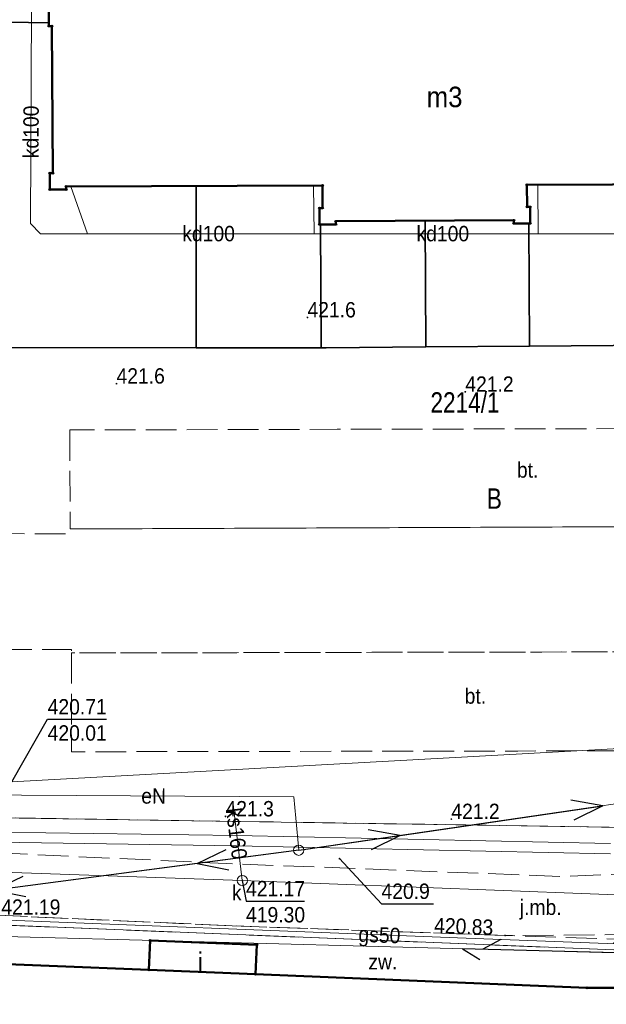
# Model space of a CAD drawing. Header units: metres. Extents: x 7417884 to 7418420, y 5565806 to 5566270.
# Tile 19 of 43: x 7418323 to 7418351, y 5565857 to 5565905. Entities that reach past the tile are written whole.
import ezdxf
from ezdxf.enums import TextEntityAlignment as Align

# ---------------------------------------------------------------- set-up
doc = ezdxf.new("R2010")
doc.units = ezdxf.units.M
for name, pattern in [('1.0_0.5', [1.5, 1, -0.5]), ('1.5_0.5', [2, 1.5, -0.5]), ('219-500', [0]), ('suep_nn_500', [0]), ('sutp_500', [0])]:
    doc.linetypes.add(name, pattern=pattern)
for name, color, linetype in [('210-oznaczenie konturu użytku gruntowego', 7, 'Continuous'), ('211-numer działki ewidencyjnej', 7, 'Continuous'), ('218-kontur użytku gruntowego', 7, 'Continuous'), ('219-działka ewidencyjna', 7, 'Continuous'), ('312-budynek ewidencyjny', 7, 'Continuous'), ('312-oznaczenie budynku ewidencyjnego-Atr117', 7, 'Continuous'), ('jezdnia', 7, 'Continuous'), ('jezdnia-Atr17', 7, 'Continuous'), ('obszar utwardzony', 7, 'Continuous'), ('obszar utwardzony-Atr17', 7, 'Continuous'), ('ogrodzenie trwałe', 7, 'Continuous'), ('pikieta naturalna', 7, 'Continuous'), ('pikieta naturalna-Atr2', 7, 'Continuous'), ('pikieta sztuczna', 7, 'Continuous'), ('pikieta sztuczna-Atr2', 7, 'Continuous'), ('przewód elektroenergetyczny niskiego napięcia', 7, 'Continuous'), ('przewód elektroenergetyczny podziemny', 7, 'Continuous'), ('przewód elektroenergetyczny podziemny-Atr1', 7, 'Continuous'), ('przewód gazowy', 7, 'Continuous'), ('przewód gazowy-Atr1', 7, 'Continuous'), ('przewód kanalizacyjny', 7, 'Continuous'), ('przewód kanalizacyjny-Atr1', 7, 'Continuous'), ('przewód telekomunikacyjny napowietrzny', 7, 'Continuous'), ('przewód wodociągowy', 7, 'Continuous'), ('Punkt budynku', 7, 'Continuous'), ('rzędna', 7, 'Continuous'), ('rzędna-Atr2', 7, 'Continuous'), ('rzędna-Atr3', 7, 'Continuous'), ('rów przydrożny (linia)', 7, 'Continuous'), ('słup przewodów napowietrznych', 7, 'Continuous'), ('właz do komory lub kanału - okrągły', 7, 'Continuous'), ('właz do komory lub kanału - okrągły-Atr17', 7, 'Continuous')]:
    doc.layers.add(name, color=color, linetype=linetype)
doc.styles.get("Standard").update_dxf_attribs({"font": 'arial.ttf'})
doc.linetypes.add('902-500', pattern='A,3.75,0,[1,ksztalty.shx,S=0.5,R=0,X=0,Y=0],3.75', length=7.5)

# ---------------------------------------------------------------- blocks, each defined once
blk = doc.blocks.new('PUNKTBUD')
at = {"color": 0}
blk.add_circle((0, 0), 0.045, dxfattribs=at)
blk = doc.blocks.new('SUEP1')
at = {"color": 0, "linetype": 'Continuous'}
for p, q in [((5, 0), (3.5, 0.5)), ((15, 0), (13.5, 0.5)), ((0, 0), (5, 0)), ((5, 0), (3.5, -0.5)), ((5, 0), (15, 0)), ((15, 0), (13.5, -0.5))]:
    blk.add_line(p, q, dxfattribs=at)
blk = doc.blocks.new('PW01')
at = {"linetype": 'Continuous', "lineweight": 13}
h = blk.add_hatch(color=0, dxfattribs=at)
edge = h.paths.add_edge_path()
edge.add_arc((0, 0), 0.045, 0, 360)
blk = doc.blocks.new('US15')
at = {"color": 0, "linetype": 'Continuous', "lineweight": 13}
blk.add_circle((0, 0), 0.25, dxfattribs=at)
blk = doc.blocks.new('US22')
at = {"color": 0, "linetype": 'Continuous', "lineweight": 13}
blk.add_circle((0, 0), 0.25, dxfattribs=at)
blk = doc.blocks.new('SUTP')
at = {"color": 0, "linetype": 'Continuous'}
for p, q in [((0, 0), (0.866, 0.5)), ((9.232, 0), (8.366, 0.5)), ((0, 0), (9.232, 0)), ((1.866, -0.5), (1, 0)), ((7.366, -0.5), (8.232, 0))]:
    blk.add_line(p, q, dxfattribs=at)

msp = doc.modelspace()

# ---------------------------------------------------------------- linework, layer by layer
at = {"layer": '218-kontur użytku gruntowego', "color": 3, "linetype": '1.0_0.5', "lineweight": 18, "ltscale": 2, "flags": 128}
for points in [[(7418362.13, 5565865.33), (7418319.52, 5565865.99)], [(7418319.52, 5565865.99), (7418362.13, 5565865.33)], [(7418368.92, 5565858.81), (7418319.38, 5565860.82)], [(7418319.38, 5565860.82), (7418368.92, 5565858.81)]]:
    msp.add_lwpolyline(points, dxfattribs=at)
at = {"layer": '219-działka ewidencyjna', "color": 7, "linetype": '219-500', "lineweight": 18, "flags": 128}
for points in [[(7418319.52, 5565865.99), (7418362.13, 5565865.33)], [(7418368.92, 5565858.81), (7418319.38, 5565860.82)]]:
    msp.add_lwpolyline(points, dxfattribs=at)
at = {"layer": '312-budynek ewidencyjny', "color": 7, "linetype": 'Continuous', "lineweight": 50, "flags": 128}
for points in [[(7418324.17, 5565904.59), (7418324.17, 5565905.39)], [(7418324.32, 5565904.59), (7418324.17, 5565904.59)], [(7418324.36, 5565897.41), (7418324.32, 5565904.59)], [(7418324.21, 5565896.61), (7418324.21, 5565897.41)], [(7418324.21, 5565897.41), (7418324.36, 5565897.41)], [(7418337.52, 5565896.81), (7418325.01, 5565896.76)], [(7418325.01, 5565896.76), (7418325.01, 5565896.61)], [(7418337.52, 5565895.71), (7418337.52, 5565896.81)], [(7418360.02, 5565896.89), (7418347.5, 5565896.84)], [(7418347.5, 5565896.84), (7418347.51, 5565895.76)], [(7418325.01, 5565896.61), (7418324.21, 5565896.61)], [(7418337.37, 5565894.91), (7418337.37, 5565895.71)], [(7418337.37, 5565895.71), (7418337.52, 5565895.71)], [(7418347.51, 5565895.76), (7418347.66, 5565895.76)], [(7418347.66, 5565895.76), (7418347.66, 5565894.96)], [(7418338.17, 5565894.91), (7418337.37, 5565894.91)], [(7418346.86, 5565895.11), (7418338.17, 5565895.06)], [(7418338.17, 5565895.06), (7418338.17, 5565894.91)], [(7418346.86, 5565894.96), (7418346.86, 5565895.11)], [(7418347.66, 5565894.96), (7418346.86, 5565894.96)], [(7418329.04, 5565858.53), (7418329.11, 5565859.96)], [(7418329.11, 5565859.96), (7418334.32, 5565859.75)], [(7418334.32, 5565859.75), (7418334.26, 5565858.32)], [(7418319.31, 5565858.93), (7418329.04, 5565858.53)], [(7418334.26, 5565858.32), (7418329.04, 5565858.53)], [(7418329.04, 5565858.53), (7418334.26, 5565858.32)], [(7418334.26, 5565858.32), (7418350.42, 5565857.65)], [(7418350.42, 5565857.65), (7418355.36, 5565857.66)]]:
    msp.add_lwpolyline(points, dxfattribs=at)
at = {"layer": 'jezdnia', "color": 7, "linetype": '1.5_0.5', "lineweight": 18, "flags": 128}
msp.add_lwpolyline([(7418370.83, 5565865.1), (7418366.61, 5565863.62), (7418361.55, 5565863.1), (7418352.26, 5565863.21), (7418349.14, 5565863.09), (7418332.84, 5565863.72), (7418321.64, 5565864.24), (7418315.14, 5565864.2), (7418309.55, 5565864.36), (7418309.82, 5565861.46), (7418319.8, 5565861.28), (7418333.11, 5565860.68), (7418346.43, 5565860.21), (7418352.29, 5565860.25), (7418358.9, 5565859.81), (7418365.72, 5565859.56), (7418368.3, 5565859.34), (7418369.53, 5565859.01), (7418371.29, 5565857.89)], close=True, dxfattribs=at)
at = {"layer": 'obszar utwardzony', "color": 7, "linetype": '1.5_0.5', "lineweight": 18, "flags": 128}
for points in [[(7418325.19, 5565884.88), (7418325.21, 5565880.05), (7418328.34, 5565880.06), (7418330.82, 5565880.07), (7418333.32, 5565880.08), (7418335.82, 5565880.09), (7418338.3, 5565880.1), (7418340.79, 5565880.11), (7418343.29, 5565880.12), (7418345.79, 5565880.13), (7418348.28, 5565880.14), (7418350.78, 5565880.15), (7418353.26, 5565880.16), (7418355.75, 5565880.18), (7418358.23, 5565880.19), (7418360.74, 5565880.2), (7418364.02, 5565880.21), (7418364, 5565884.97), (7418360.64, 5565884.96), (7418358.2, 5565884.96), (7418355.69, 5565884.95), (7418353.24, 5565884.95), (7418350.7, 5565884.94), (7418348.21, 5565884.93), (7418345.74, 5565884.93), (7418343.22, 5565884.92), (7418340.74, 5565884.92), (7418338.24, 5565884.91), (7418335.74, 5565884.9), (7418333.26, 5565884.9), (7418330.77, 5565884.89), (7418328.26, 5565884.89)], [(7418369.58, 5565880.17), (7418368.41, 5565879.32), (7418365.23, 5565879.32), (7418365.24, 5565880.18), (7418364.02, 5565880.21), (7418360.74, 5565880.2), (7418358.23, 5565880.19), (7418355.75, 5565880.18), (7418353.26, 5565880.16), (7418350.78, 5565880.15), (7418348.28, 5565880.14), (7418345.79, 5565880.13), (7418343.29, 5565880.12), (7418340.79, 5565880.11), (7418338.3, 5565880.1), (7418335.82, 5565880.09), (7418333.32, 5565880.08), (7418330.82, 5565880.07), (7418328.34, 5565880.06), (7418325.21, 5565880.05), (7418325.21, 5565879.8), (7418321.22, 5565879.83), (7418321.27, 5565874.16), (7418325.27, 5565874.17), (7418325.27, 5565874), (7418328.37, 5565874.01), (7418330.85, 5565874.01), (7418333.34, 5565874.01), (7418335.76, 5565874.02), (7418338.28, 5565874.02), (7418340.76, 5565874.03), (7418343.24, 5565874.03), (7418345.74, 5565874.04), (7418348.23, 5565874.04), (7418350.74, 5565874.05), (7418353.23, 5565874.05), (7418355.77, 5565874.06), (7418358.5, 5565874.06), (7418358.55, 5565869.24), (7418361.99, 5565869.22), (7418361.98, 5565874.35), (7418368.36, 5565874.43), (7418369.87, 5565873.47)], [(7418325.27, 5565874), (7418325.27, 5565869.17), (7418328.39, 5565869.18), (7418330.87, 5565869.18), (7418333.33, 5565869.19), (7418335.85, 5565869.19), (7418338.33, 5565869.2), (7418340.85, 5565869.2), (7418343.32, 5565869.21), (7418345.82, 5565869.21), (7418347.05, 5565869.21), (7418348.32, 5565869.22), (7418350.81, 5565869.22), (7418353.31, 5565869.23), (7418355.78, 5565869.23), (7418358.55, 5565869.24), (7418358.5, 5565874.06), (7418355.77, 5565874.06), (7418353.23, 5565874.05), (7418350.74, 5565874.05), (7418348.23, 5565874.04), (7418345.74, 5565874.04), (7418343.24, 5565874.03), (7418340.76, 5565874.03), (7418338.28, 5565874.02), (7418335.76, 5565874.02), (7418333.34, 5565874.01), (7418330.85, 5565874.01), (7418328.37, 5565874.01)]]:
    msp.add_lwpolyline(points, close=True, dxfattribs=at)
at = {"layer": 'obszar utwardzony', "color": 7, "linetype": '1.5_0.5', "lineweight": 18}
msp.add_lwpolyline([(7418308.949, 5565859.279), (7418309.51, 5565859.27), (7418318.74, 5565858.95), (7418319.31, 5565858.93), (7418350.42, 5565857.65), (7418355.36, 5565857.66), (7418367.63, 5565856.85), (7418368.34, 5565857.8), (7418365.72, 5565859.56), (7418358.9, 5565859.81), (7418346.43, 5565860.21), (7418333.11, 5565860.68), (7418319.8, 5565861.28), (7418309.82, 5565861.46), (7418308.884, 5565861.368)], dxfattribs=at)
at = {"layer": 'ogrodzenie trwałe', "color": 7, "linetype": '902-500', "lineweight": 35, "flags": 128}
for points in [[(7418320.18, 5565904.81), (7418324.17, 5565904.75)], [(7418331.35, 5565896.79), (7418331.35, 5565888.88)], [(7418337.46, 5565888.89), (7418337.43, 5565894.91)], [(7418342.53, 5565895.09), (7418342.56, 5565888.93)], [(7418347.62, 5565888.97), (7418347.59, 5565894.96)], [(7418319.94, 5565888.9), (7418331.35, 5565888.88), (7418337.46, 5565888.89), (7418337.7, 5565888.89), (7418342.56, 5565888.93), (7418347.62, 5565888.97), (7418353.74, 5565889.02), (7418364.04, 5565889.05)]]:
    msp.add_lwpolyline(points, dxfattribs=at)
at = {"layer": 'pikieta naturalna-Atr2', "color": 7, "flags": 128}
msp.add_lwpolyline([(7418338.35, 5565863.96), (7418340.4, 5565861.76), (7418342.932, 5565861.76)], dxfattribs=at)
at = {"layer": 'przewód elektroenergetyczny niskiego napięcia', "color": 1, "linetype": 'suep_nn_500', "lineweight": 18, "flags": 128}
for points in [[(7418336.36, 5565864.37), (7418367.72, 5565868.96)], [(7418367.72, 5565868.96), (7418336.36, 5565864.37)]]:
    msp.add_lwpolyline(points, dxfattribs=at)
at = {"layer": 'przewód elektroenergetyczny niskiego napięcia', "color": 1, "linetype": 'suep_nn_500', "lineweight": 18}
msp.add_lwpolyline([(7418308.903, 5565860.76), (7418336.36, 5565864.37)], dxfattribs=at)
at = {"layer": 'przewód elektroenergetyczny podziemny', "color": 1, "linetype": 'Continuous', "lineweight": 18, "flags": 128}
msp.add_lwpolyline([(7418336.36, 5565864.37), (7418336.13, 5565866.97), (7418320.17, 5565867.08), (7418319.48, 5565868.79)], dxfattribs=at)
at = {"layer": 'przewód gazowy', "color": 52, "linetype": 'Continuous', "lineweight": 18}
msp.add_lwpolyline([(7418380.97, 5565866.98), (7418379.63, 5565866.71), (7418364.93, 5565863.71), (7418364.56, 5565863.63), (7418364.57, 5565863.2), (7418364.69, 5565860.21), (7418364.72, 5565859.31), (7418344.11, 5565860.09), (7418319.26, 5565861.07), (7418318.33, 5565861.09), (7418308.885, 5565861.318)], dxfattribs=at)
at = {"layer": 'przewód kanalizacyjny', "color": 34, "linetype": 'Continuous', "lineweight": 18, "flags": 128}
for points in [[(7418325.3, 5565905.98), (7418323.63, 5565905.98), (7418323.32, 5565905.51), (7418323.27, 5565894.95), (7418323.76, 5565894.45), (7418326.05, 5565894.45), (7418325.24, 5565896.76)], [(7418326.05, 5565894.45), (7418337.11, 5565894.45), (7418337.09, 5565896.81)], [(7418337.11, 5565894.45), (7418348.04, 5565894.45), (7418348.03, 5565896.84)], [(7418348.04, 5565894.45), (7418361.52, 5565894.45), (7418359.63, 5565896.89)], [(7418333.14, 5565866.74), (7418333.61, 5565862.89)]]:
    msp.add_lwpolyline(points, dxfattribs=at)
at = {"layer": 'przewód kanalizacyjny', "color": 34, "linetype": 'Continuous', "lineweight": 18}
msp.add_lwpolyline([(7418308.809, 5565863.755), (7418333.61, 5565862.89), (7418363.32, 5565861.75)], dxfattribs=at)
at = {"layer": 'przewód telekomunikacyjny napowietrzny', "color": 30, "linetype": 'sutp_500', "lineweight": 18, "flags": 128}
msp.add_lwpolyline([(7418309.9, 5565860.48), (7418353.58, 5565859.32)], dxfattribs=at)
at = {"layer": 'przewód wodociągowy', "color": 5, "linetype": 'Continuous', "lineweight": 18}
msp.add_lwpolyline([(7418381.95, 5565870.98), (7418322.37, 5565867.71), (7418308.669, 5565868.268)], dxfattribs=at)
at = {"layer": 'rzędna-Atr2', "color": 7, "flags": 128}
for points in [[(7418322.37, 5565867.71), (7418324.11, 5565870.76), (7418326.99, 5565870.76)], [(7418333.61, 5565862.89), (7418333.79, 5565861.89), (7418336.638, 5565861.89)]]:
    msp.add_lwpolyline(points, dxfattribs=at)
at = {"layer": 'rów przydrożny (linia)', "color": 0, "linetype": 'Continuous', "lineweight": 18}
for p, q in [((7418333.334, 5565865.09), (7418321.583, 5565865.26)), ((7418351.579, 5565864.69), (7418333.334, 5565865.09)), ((7418333.326, 5565864.59), (7418321.577, 5565864.76)), ((7418351.581, 5565864.19), (7418333.326, 5565864.59))]:
    msp.add_line(p, q, dxfattribs=at)

# ---------------------------------------------------------------- block references
at = {"layer": 'pikieta naturalna', "color": 7, "linetype": 'Continuous', "lineweight": 13}
for p in [(7418336.79, 5565890.37), (7418327.47, 5565887.14), (7418344.49, 5565886.74), (7418332.79, 5565866.02), (7418343.81, 5565865.89), (7418338.35, 5565863.96)]:
    msp.add_blockref('PW01', p, dxfattribs=at)
at = {"layer": 'pikieta sztuczna', "color": 7, "linetype": 'Continuous', "lineweight": 13}
msp.add_blockref('PW01', (7418346.43, 5565860.21), dxfattribs=at)
at = {"layer": 'przewód elektroenergetyczny niskiego napięcia', "color": 1, "linetype": 'Continuous', "lineweight": 18}
for rotation in [8.327, 187.49]:
    msp.add_blockref('SUEP1', (7418336.36, 5565864.37), dxfattribs=dict(at, rotation=rotation))
at = {"layer": 'przewód telekomunikacyjny napowietrzny', "color": 30, "linetype": 'Continuous', "lineweight": 18, "rotation": 178.479}
msp.add_blockref('SUTP', (7418353.58, 5565859.32), dxfattribs=at)
at = {"layer": 'Punkt budynku', "color": 5, "linetype": 'Continuous', "lineweight": 18}
for p in [(7418324.17, 5565904.59), (7418324.32, 5565904.59), (7418324.21, 5565897.41), (7418324.36, 5565897.41), (7418325.01, 5565896.76), (7418337.52, 5565896.81), (7418347.5, 5565896.84), (7418324.21, 5565896.61), (7418325.01, 5565896.61), (7418347.51, 5565895.76), (7418347.66, 5565895.76), (7418337.37, 5565895.71), (7418337.52, 5565895.71), (7418337.37, 5565894.91), (7418338.17, 5565895.06), (7418338.17, 5565894.91), (7418346.86, 5565895.11), (7418346.86, 5565894.96), (7418347.66, 5565894.96), (7418329.11, 5565859.96), (7418334.32, 5565859.75), (7418329.04, 5565858.53), (7418334.26, 5565858.32), (7418350.42, 5565857.65)]:
    msp.add_blockref('PUNKTBUD', p, dxfattribs=at)
at = {"layer": 'rzędna', "color": 34, "linetype": 'Continuous', "lineweight": 18}
msp.add_blockref('PW01', (7418333.61, 5565862.89), dxfattribs=at)
at = {"layer": 'słup przewodów napowietrznych', "color": 7, "linetype": 'Continuous', "lineweight": 18}
msp.add_blockref('US15', (7418336.36, 5565864.37), dxfattribs=at)
at = {"layer": 'właz do komory lub kanału - okrągły', "color": 7, "linetype": 'Continuous', "lineweight": 18}
msp.add_blockref('US22', (7418333.61, 5565862.89), dxfattribs=at)

# ---------------------------------------------------------------- texts
at = {"layer": '210-oznaczenie konturu użytku gruntowego', "color": 3, "linetype": 'Continuous', "lineweight": 18, "width": 0.79}
msp.add_text('B', height=1, dxfattribs=at).set_placement((7418345.54, 5565881.03))
at = {"layer": '211-numer działki ewidencyjnej', "color": 7, "linetype": 'Continuous', "lineweight": 18, "width": 0.79}
msp.add_text('2214/1', height=1, dxfattribs=at).set_placement((7418342.79, 5565886.72), align=Align.TOP_LEFT)
at = {"layer": '312-oznaczenie budynku ewidencyjnego-Atr117', "color": 7, "width": 0.9}
for s, p in [('m3', (7418343.48, 5565901.13)), ('i', (7418331.56, 5565858.89))]:
    msp.add_text(s, height=1, dxfattribs=at).set_placement(p, align=Align.MIDDLE_CENTER)
at = {"layer": 'jezdnia-Atr17', "color": 7, "width": 0.9}
msp.add_text('j.mb.', height=0.75, dxfattribs=at).set_placement((7418347.15, 5565861.21))
at = {"layer": 'obszar utwardzony-Atr17', "color": 7, "width": 0.9}
for s, p in [('bt.', (7418347.01, 5565882.55)), ('bt.', (7418344.46, 5565871.52)), ('zw.', (7418339.76, 5565858.55))]:
    msp.add_text(s, height=0.75, dxfattribs=at).set_placement(p)
at = {"layer": 'pikieta naturalna-Atr2', "color": 7, "width": 0.9}
for s, p in [('421.6', (7418336.79, 5565890.37)), ('421.6', (7418327.47, 5565887.14)), ('421.2', (7418344.49, 5565886.74)), ('421.3', (7418332.79, 5565866.02)), ('421.2', (7418343.81, 5565865.89))]:
    msp.add_text(s, height=0.75, dxfattribs=at).set_placement(p)
msp.add_text('420.9', height=0.75, dxfattribs=at).set_placement((7418340.4, 5565861.768), align=Align.BOTTOM_LEFT)
at = {"layer": 'pikieta sztuczna-Atr2', "color": 7, "width": 0.9}
msp.add_text('421.19', height=0.75, dxfattribs=at).set_placement((7418321.85, 5565861.22))
msp.add_text('420.83', height=0.75, rotation=357.979, dxfattribs=at).set_placement((7418342.96, 5565860.33))
at = {"layer": 'przewód elektroenergetyczny podziemny-Atr1', "color": 1, "width": 0.9}
msp.add_text('eN', height=0.75, rotation=359.533, dxfattribs=at).set_placement((7418328.68, 5565867.02), align=Align.MIDDLE_LEFT)
at = {"layer": 'przewód gazowy-Atr1', "color": 40, "width": 0.9}
msp.add_text('gs50', height=0.75, rotation=357.671, dxfattribs=at).set_placement((7418339.28, 5565860.28), align=Align.MIDDLE_LEFT)
at = {"layer": 'przewód kanalizacyjny-Atr1', "color": 34, "width": 0.9}
for s, rotation, p in [('kd100', 89.729, (7418323.29, 5565898.14)), ('ks160', 276.96, (7418333.18, 5565866.43))]:
    msp.add_text(s, height=0.75, rotation=rotation, dxfattribs=at).set_placement(p, align=Align.MIDDLE_LEFT)
for p in [(7418330.68, 5565894.46), (7418342.11, 5565894.46)]:
    msp.add_text('kd100', height=0.75, dxfattribs=at).set_placement(p, align=Align.MIDDLE_LEFT)
at = {"layer": 'rzędna-Atr2', "color": 5, "width": 0.9}
msp.add_text('420.71', height=0.75, dxfattribs=at).set_placement((7418324.11, 5565870.768), align=Align.BOTTOM_LEFT)
at = {"layer": 'rzędna-Atr2', "color": 34, "width": 0.9}
msp.add_text('421.17', height=0.75, dxfattribs=at).set_placement((7418333.79, 5565861.897), align=Align.BOTTOM_LEFT)
at = {"layer": 'rzędna-Atr3', "color": 5, "width": 0.9}
msp.add_text('420.01', height=0.75, dxfattribs=at).set_placement((7418324.11, 5565869.492), align=Align.BOTTOM_LEFT)
at = {"layer": 'rzędna-Atr3', "color": 34, "width": 0.9}
msp.add_text('419.30', height=0.75, dxfattribs=at).set_placement((7418333.79, 5565860.622), align=Align.BOTTOM_LEFT)
at = {"layer": 'właz do komory lub kanału - okrągły-Atr17', "color": 7, "width": 0.9}
msp.add_text('k', height=0.75, dxfattribs=at).set_placement((7418333.1, 5565861.92))

doc.saveas('drawing.dxf')
